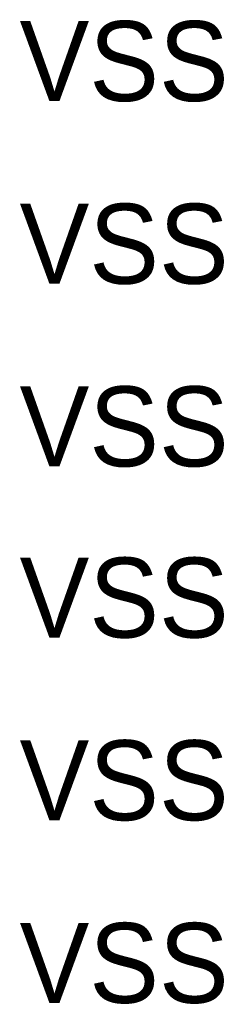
# Model space of a CAD drawing. Header units: inches. Extents: x 0 to 17, y 0 to 11.
# Tile 252 of 256: x 14.666 to 14.77, y 8.557 to 9.104. Entities that reach past the tile are written whole.
import ezdxf

# ---------------------------------------------------------------- set-up
doc = ezdxf.new("R2010")
doc.units = ezdxf.units.IN
doc.header["$MEASUREMENT"] = 0
doc.layers.add('Sheet', color=255, linetype='Continuous')

msp = doc.modelspace()

# ---------------------------------------------------------------- texts
at = {"layer": 'Sheet'}
for p in [(14.66567, 9.05882), (14.66567, 8.95732), (14.66567, 8.85582), (14.66567, 8.76067), (14.66567, 8.65917), (14.66567, 8.55767)]:
    msp.add_text('VSS', height=0.044406, dxfattribs=at).set_placement(p)

doc.saveas('drawing.dxf')
